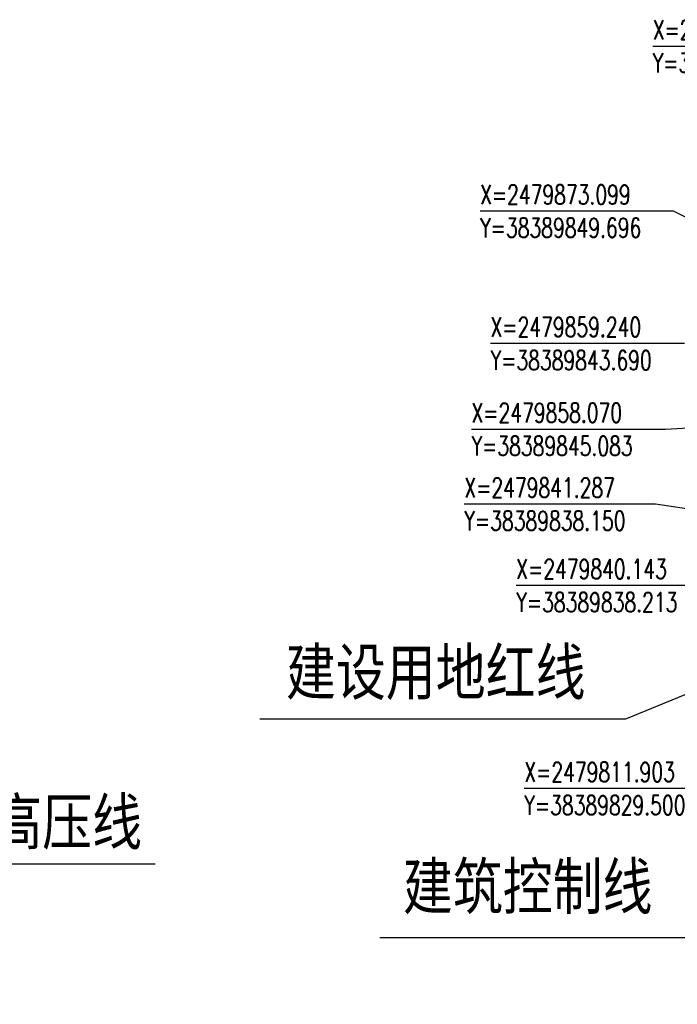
# Model space of a CAD drawing. Extents: x 38389316 to 38391210, y 2479116 to 2480544.
# Tile 17 of 68: x 38389716 to 38389816, y 2479768 to 2479919. Entities that reach past the tile are written whole.
import ezdxf
from ezdxf.enums import TextEntityAlignment as Align

# ---------------------------------------------------------------- set-up
doc = ezdxf.new("R2010")
doc.units = 0
doc.header["$LTSCALE"] = 2
for name, color, linetype in [('DIM_COOR', 3, 'CONTINUOUS'), ('DIM_SYMB', 3, 'CONTINUOUS'), ('PUB_TEXT', 7, 'CONTINUOUS')]:
    doc.layers.add(name, color=color, linetype=linetype)
doc.styles.add('_TCH_DIM', font='SIMPLEX', dxfattribs={"bigfont": 'GBCBIG'})
doc.styles.add('宋体', font='txt', dxfattribs={"width": 0.8, "height": 8})

msp = doc.modelspace()

# ---------------------------------------------------------------- linework, layer by layer
at = {"layer": 'DIM_COOR', "color": 3}
for p, q in [((38389840.924, 2479915.039), (38389812.654, 2479915.039)), ((38389815.829, 2479889.828), (38389786.239, 2479889.828)), ((38389849.696, 2479873.099), (38389815.829, 2479889.828)), ((38389817.541, 2479869.562), (38389787.841, 2479869.562)), ((38389845.083, 2479858.07), (38389814.626, 2479856.451)), ((38389814.626, 2479856.451), (38389784.926, 2479856.451)), ((38389813.09, 2479844.998), (38389783.83, 2479844.998)), ((38389838.15, 2479841.287), (38389813.09, 2479844.998)), ((38389821.034, 2479832.541), (38389791.774, 2479832.541)), ((38389822.704, 2479801.494), (38389793.004, 2479801.494))]:
    msp.add_line(p, q, dxfattribs=at)
at = {"layer": 'DIM_SYMB', "color": 0, "flags": 128}
for points in [[(38389832.617, 2479822.006), (38389808.478, 2479812.109), (38389752.547, 2479812.109)], [(38389845.546, 2479794.364), (38389819.193, 2479778.685), (38389770.888, 2479778.685)], [(38389624.866, 2479738.165), (38389672.074, 2479790.006), (38389736.554, 2479790.006)]]:
    msp.add_lwpolyline(points, dxfattribs=at)

# ---------------------------------------------------------------- texts
at = {"layer": 'DIM_SYMB', "color": 0, "style": '宋体', "width": 0.8}
for s, p in [('建设用地红线', (38389779.458, 2479815.85)), ('110KV架空高压线', (38389705.9, 2479792.914)), ('建筑控制线', (38389793.529, 2479783.041))]:
    msp.add_text(s, height=7, dxfattribs=at).set_placement(p, align=Align.CENTER)
at = {"layer": 'PUB_TEXT', "color": 7, "style": '_TCH_DIM', "width": 0.705882}
for s, p in [('X=2479908.069', (38389812.654, 2479916.089)), ('Y=38389860.511', (38389812.654, 2479911.014)), ('X=2479873.099', (38389786.239, 2479890.878)), ('Y=38389849.696', (38389786.239, 2479885.803)), ('X=2479859.240', (38389787.841, 2479870.612)), ('Y=38389843.690', (38389787.841, 2479865.537)), ('X=2479858.070', (38389784.926, 2479857.501)), ('Y=38389845.083', (38389784.926, 2479852.426)), ('X=2479841.287', (38389783.83, 2479846.048)), ('Y=38389838.150', (38389783.83, 2479840.973)), ('X=2479840.143', (38389791.774, 2479833.591)), ('Y=38389838.213', (38389791.774, 2479828.516)), ('X=2479811.903', (38389793.004, 2479802.544)), ('Y=38389829.500', (38389793.004, 2479797.469))]:
    msp.add_text(s, height=2.975, rotation=0.00001, dxfattribs=at).set_placement(p)

doc.saveas('drawing.dxf')
